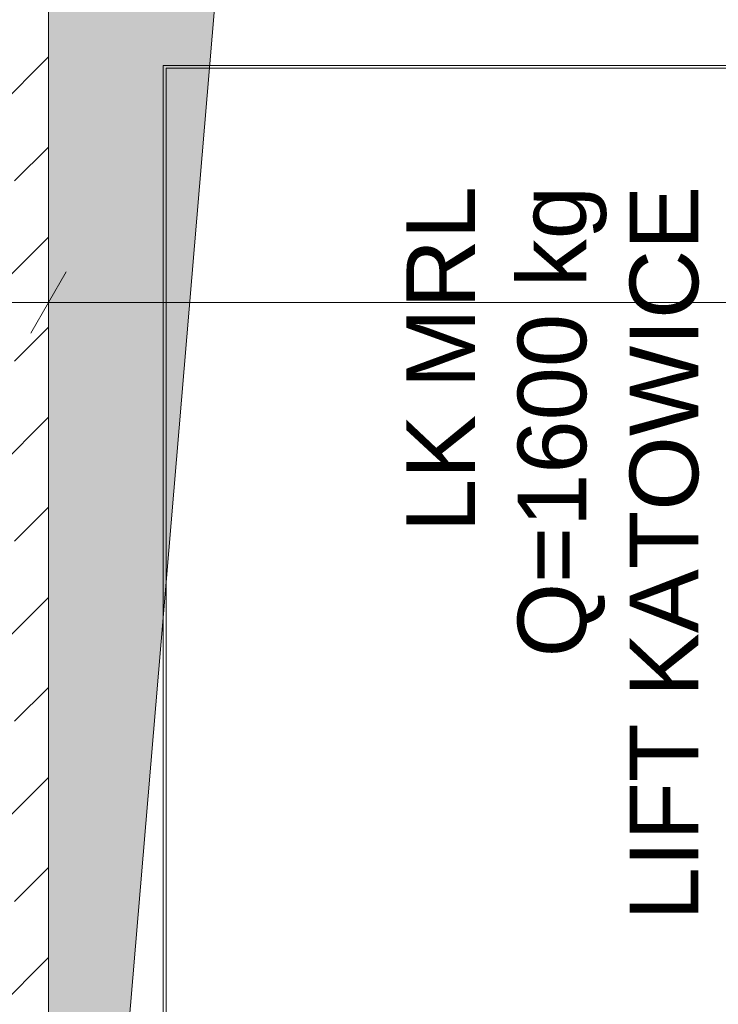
# Model space of a CAD drawing. Extents: x 100 to 2982, y 37 to 2050.
# Tile 47 of 135: x 662 to 733, y 1341 to 1442. Entities that reach past the tile are written whole.
import ezdxf
from ezdxf.xclip import XClip

# ---------------------------------------------------------------- set-up
doc = ezdxf.new("R2010")
doc.units = 0
doc.header["$MEASUREMENT"] = 0
doc.header["$XCLIPFRAME"] = 0
doc.linetypes.add('Przerywana gęsta', pattern=[9, 6, -3])
for name, color, linetype in [('299-A Wymiary Opisy', 7, 'Continuous'), ('420-K Ściany', 7, 'Continuous'), ('460-K Stropy', 7, 'Continuous'), ('820-G Rysunki Obrazki', 7, 'Continuous')]:
    doc.layers.add(name, color=color, linetype=linetype)
doc.styles.add('STYL_AUTOMATYCZNY_6', font='txt')

# ---------------------------------------------------------------- blocks, each defined once
blk = doc.blocks.new('Rysunek_1_1', base_point=(-18316.35, -206.53))
at = {"layer": '420-K Ściany', "linetype": 'Continuous', "lineweight": 5}
h = blk.add_hatch(dxfattribs=at)
h.set_pattern_fill('Beton_zbrojony_0001', color=170, style=0, pattern_type=2)
h.set_pattern_definition([(45, (-18316.349, -206.526), (-9.192388, 9.192388), []), (45, (-18320.945, -201.929), (-9.192388, 9.192388), [9.75, -3.25])])
h.paths.add_polyline_path([(664.8, 1204.51), (664.8, 1461.51), (640.8, 1461.51), (640.8, 1204.51)])
at = {"layer": '460-K Stropy', "linetype": 'Continuous', "lineweight": 13}
blk.add_hatch(color=2, dxfattribs=at).paths.add_polyline_path([(664.8, 1241.62), (681.77, 1443.13), (944.8, 1461.51), (664.8, 1461.51)])
at = {"layer": '299-A Wymiary Opisy', "color": 85, "linetype": 'Continuous', "lineweight": 13, "ltscale": 0.2}
for p, q in [((664.8, 1408.04), (664.8, 1417.42)), ((640.8, 1412.73), (664.8, 1412.73)), ((664.8, 1412.73), (944.8, 1412.73))]:
    blk.add_line(p, q, dxfattribs=at)
at = {"layer": '299-A Wymiary Opisy', "color": 45, "linetype": 'Continuous', "lineweight": 15, "ltscale": 0.2}
blk.add_line((666.61, 1415.85), (663, 1409.6), dxfattribs=at)
at = {"layer": '420-K Ściany', "color": 47, "linetype": 'Continuous', "lineweight": 15, "ltscale": 0.2, "flags": 128}
blk.add_lwpolyline([(664.8, 1204.51), (664.8, 1461.51)], dxfattribs=at)
at = {"layer": '460-K Stropy', "color": 1, "linetype": 'Przerywana gęsta', "lineweight": 13, "ltscale": 0.2, "flags": 128}
blk.add_lwpolyline([(944.8, 1461.51), (664.8, 1461.51), (664.8, 1241.51), (944.8, 1241.51)], close=True, dxfattribs=at)
at = {"layer": '460-K Stropy', "color": 1, "linetype": 'Continuous', "lineweight": 13, "ltscale": 0.2, "flags": 128}
blk.add_lwpolyline([(664.8, 1241.62), (681.77, 1443.13), (944.8, 1461.51), (664.8, 1461.51)], close=True, dxfattribs=at)
at = {"layer": '820-G Rysunki Obrazki', "color": 7, "linetype": 'Continuous', "lineweight": 13, "ltscale": 0.2}
for p, q in [((664.8, 1461.62), (664.8, 1241.62)), ((676.5, 1436.92), (917.1, 1436.92)), ((676.5, 1296.32), (676.5, 1436.92)), ((917.1, 1436.62), (676.8, 1436.62)), ((676.8, 1436.62), (676.8, 1296.62))]:
    blk.add_line(p, q, dxfattribs=at)
at = {"layer": '820-G Rysunki Obrazki', "color": 7, "linetype": 'Continuous', "lineweight": 13, "char_height": 7, "attachment_point": 9, "rotation": 90, "style": 'STYL_AUTOMATYCZNY_6'}
for s, insert in [('\\A1;{\\pqr;\\fArial Unicode MS|b0|i0|c238|p34;LK MRL}', (708.34, 1424.61)), ('\\A1;{\\pqr;\\fArial Unicode MS|b0|i0|c238|p34;Q=1600 kg}', (721.8, 1424.61)), ('\\A1;{\\pqr;\\fArial Unicode MS|b0|i0|c238|p34;LIFT KATOWICE}', (731.22, 1424.61))]:
    blk.add_mtext(s, dxfattribs=dict(at, insert=insert))

msp = doc.modelspace()

# ---------------------------------------------------------------- block references
at = {"layer": '820-G Rysunki Obrazki', "color": 65, "linetype": 'Continuous', "lineweight": 13, "ltscale": 0.2}
ref = msp.add_blockref('Rysunek_1_1', (-18316.35, -206.53), dxfattribs=at)
XClip(ref).set_block_clipping_path([(244.527027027, 76.8014120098), (2570.9054054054, 2022.1162324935)])

doc.saveas('drawing.dxf')
